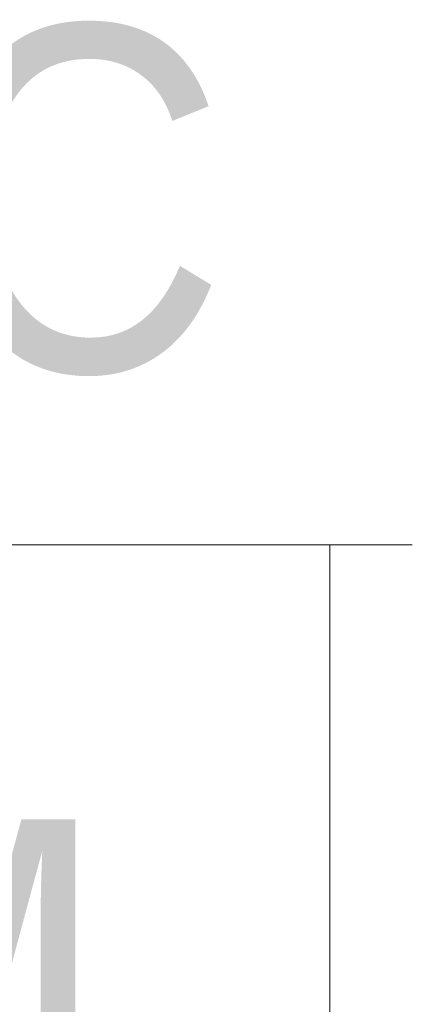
# Model space of a CAD drawing. Header units: millimetres. Extents: x 5617 to 168562, y 7718 to 149254.
# Tile 68 of 76: x 106985 to 107269, y 141750 to 142463. Entities that reach past the tile are written whole.
import ezdxf

# ---------------------------------------------------------------- set-up
doc = ezdxf.new("R2010")
doc.units = ezdxf.units.MM
doc.layers.add('Марки кабельных лотков', color=7, linetype='Continuous', lineweight=20)
doc.styles.add('Arial_4', font='arial.ttf', dxfattribs={"width": 0.85, "height": 250})

# ---------------------------------------------------------------- blocks, each defined once
blk = doc.blocks.new('_СС_Марка лотка - 04_Размер _ ADSK_Код лотка _ Отметка низа _полка 25_-1604716-МКСС_К1_L01_1_КСБ_СС')
at = {"layer": 'Марки кабельных лотков'}
blk.add_line((74529.78, 143888.88), (77029.78, 143888.88), dxfattribs=at)

msp = doc.modelspace()

# ---------------------------------------------------------------- linework, layer by layer
at = {"layer": 'Марки кабельных лотков'}
for p, q in [((107209.27, 142082.57), (107269.01, 142082.57)), ((107209.27, 140829.58), (107209.27, 142082.57))]:
    msp.add_line(p, q, dxfattribs=at)

# ---------------------------------------------------------------- block references
msp.add_blockref('_СС_Марка лотка - 04_Размер _ ADSK_Код лотка _ Отметка низа _полка 25_-1604716-МКСС_К1_L01_1_КСБ_СС', (30239.23, -1806.31), dxfattribs=at)

# ---------------------------------------------------------------- texts
at = {"layer": 'Марки кабельных лотков', "lineweight": 9, "char_height": 250, "attachment_point": 1, "style": 'Arial_4'}
for s, insert, width in [('СС', (106706.22, 142458.24), 517.8901), ('мм', (106637.64, 141941.88), 490.6327)]:
    msp.add_mtext(s, dxfattribs=dict(at, insert=insert, width=width))

doc.saveas('drawing.dxf')
